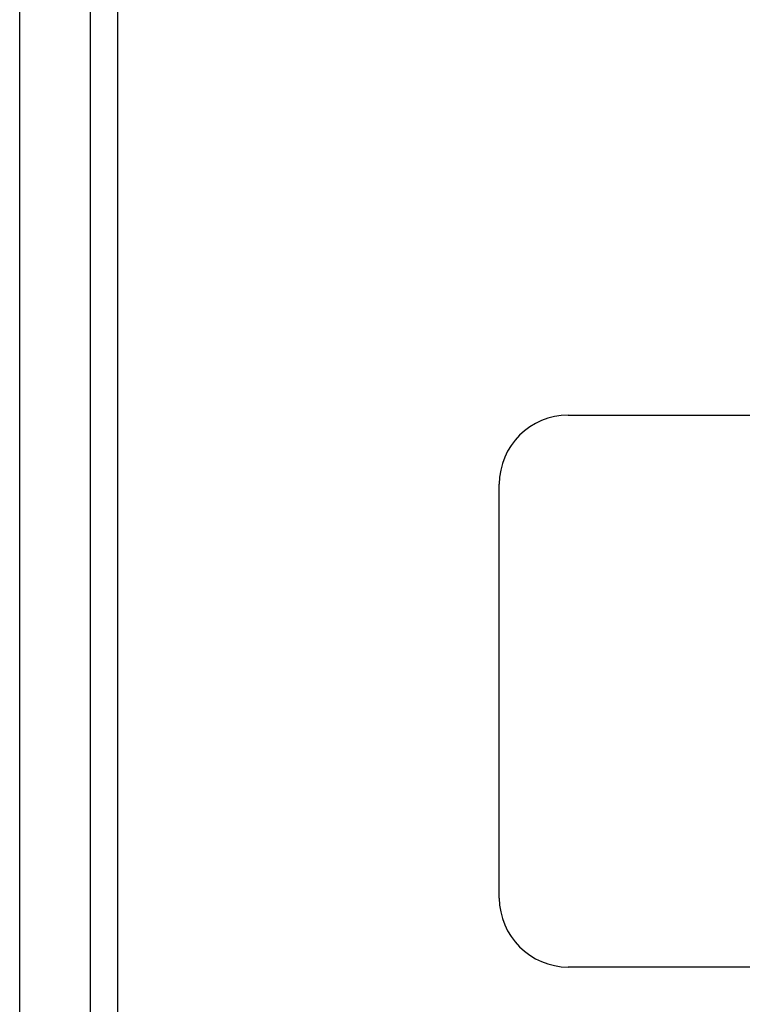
# Model space of a CAD drawing. Header units: inches. Extents: x 19 to 488, y 53 to 228.
# Tile 10 of 118: x 167.77 to 170.39, y 148.76 to 152.33. Entities that reach past the tile are written whole.
import ezdxf

# ---------------------------------------------------------------- set-up
doc = ezdxf.new("R2010")
doc.units = ezdxf.units.IN
doc.header["$MEASUREMENT"] = 0
doc.layers.add('Visible Edges(ANSI)', color=7, linetype='Continuous', lineweight=25)
doc.layers.add('Visible Tangent Edges(ANSI)', color=7, linetype='Continuous', lineweight=25)

msp = doc.modelspace()

# ---------------------------------------------------------------- linework, layer by layer
at = {"layer": 'Visible Edges(ANSI)'}
for p, q in [((167.7723, 129.6013), (167.7723, 155.184)), ((168.1266, 154.9955), (168.1266, 129.7898)), ((169.7605, 150.8926), (172.7605, 150.8926)), ((169.5105, 149.1426), (169.5105, 150.6426)), ((172.7605, 148.8926), (169.7605, 148.8926))]:
    msp.add_line(p, q, dxfattribs=at)
for centre, start, end in [((169.7605, 150.6426), 90, 180), ((169.7605, 149.1426), 180, 270)]:
    msp.add_arc(centre, 0.25, start, end, dxfattribs=at)
at = {"layer": 'Visible Tangent Edges(ANSI)'}
msp.add_line((168.0276, 155.1255), (168.0276, 129.6598), dxfattribs=at)

doc.saveas('drawing.dxf')
